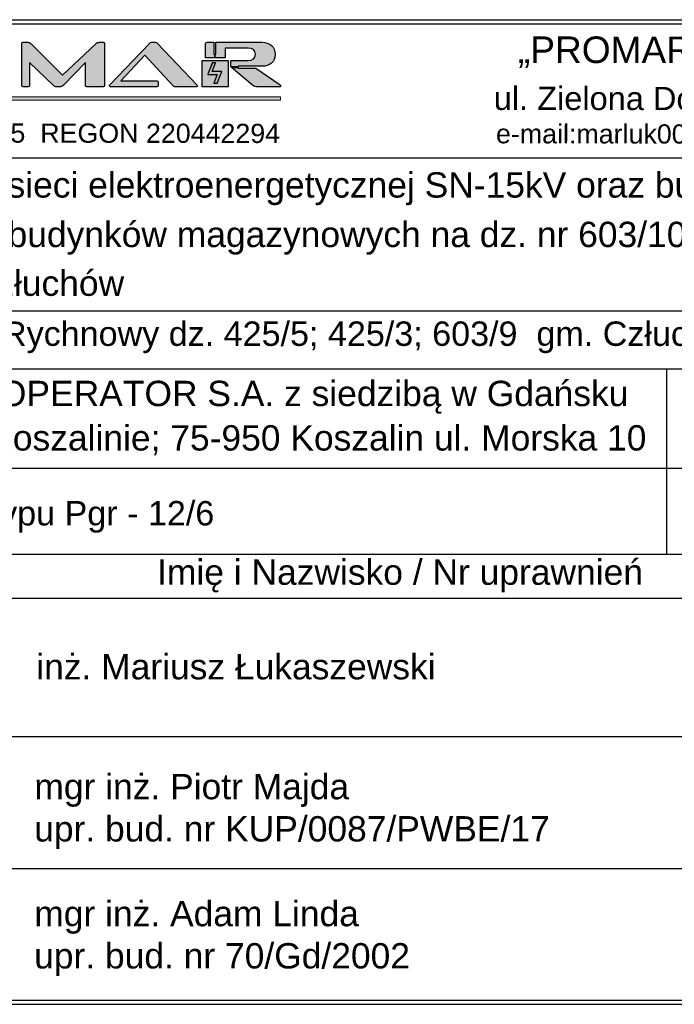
# Model space of a CAD drawing. Header units: millimetres. Extents: x -2674 to -2203, y -551 to -52.
# Tile 2 of 136: x -2327 to -2268, y -485 to -396. Entities that reach past the tile are written whole.
import ezdxf
from ezdxf.enums import TextEntityAlignment as Align

# ---------------------------------------------------------------- set-up
doc = ezdxf.new("R2010")
doc.units = ezdxf.units.MM
doc.layers.add('logo', color=7, linetype='Continuous', lineweight=0)
doc.styles.add('ARIAL', font='arial.ttf', dxfattribs={"height": 25})
doc.styles.get("Standard").update_dxf_attribs({"font": 'arial.ttf'})

# ---------------------------------------------------------------- blocks, each defined once
blk = doc.blocks.new('Block_2')
at = {"layer": 'logo', "true_color": 0xaed800, "transparency": 33554687}
h = blk.add_hatch(color=62, dxfattribs=at)
h.dxf.hatch_style = 2
edge = h.paths.add_edge_path()
edge.add_spline(control_points=[(-2069.6, -128.6), (-2069.7, -128.4), (-2069.9, -128.3), (-2070.1, -128.1), (-2069.9, -128), (-2069.8, -127.8), (-2069.7, -127.7), (-2065.6, -123.3), (-2061.3, -118.7), (-2056.5, -113.5), (-2055.7, -123.3), (-2054.4, -141), (-2054.2, -143.6), (-2054.2, -143.6), (-2054.5, -143.6), (-2054.5, -143.6), (-2056.3, -141.8), (-2065.1, -133.3), (-2069.6, -128.6)], knot_values=[0, 0, 0, 0, 1, 1, 1, 2, 2, 2, 3, 3, 3, 4, 4, 4, 5, 5, 5, 6, 6, 6, 6], degree=3, periodic=0)
edge = h.paths.add_edge_path()
edge.add_spline(control_points=[(-2094.2, -143.6), (-2094.2, -143.6), (-2091.9, -113.5), (-2091.9, -113.5), (-2091.9, -113.5), (-2082.6, -123.5), (-2078.4, -128.1), (-2082.6, -132.4), (-2092, -141.7), (-2093.8, -143.6), (-2093.8, -143.6), (-2094.2, -143.6), (-2094.2, -143.6)], knot_values=[0, 0, 0, 0, 1, 1, 1, 2, 2, 2, 3, 3, 3, 4, 4, 4, 4], degree=3, periodic=1)
edge = h.paths.add_edge_path()
edge.add_spline(control_points=[(-2088.2, -67.2), (-2084.3, -72.6), (-2080.8, -77.2), (-2077.4, -81.9), (-2077.2, -82.3), (-2077.2, -83.1), (-2077.5, -83.5), (-2081.7, -89.2), (-2090.8, -101.5), (-2090.8, -101.5), (-2090.8, -101.5), (-2089.1, -79), (-2088.2, -67.2)], knot_values=[0, 0, 0, 0, 1, 1, 1, 2, 2, 2, 3, 3, 3, 4, 4, 4, 4], degree=3, periodic=0)
edge = h.paths.add_edge_path()
edge.add_spline(control_points=[(-2084.6, -20.2), (-2084.6, -20.2), (-2083.7, -21.7), (-2082.6, -23.7), (-2080.8, -26.8), (-2078.5, -31), (-2077.4, -33), (-2077, -33.7), (-2077, -34.8), (-2077.3, -35.4), (-2078.1, -36.9), (-2079.3, -38.8), (-2080.4, -40.8), (-2083.5, -45.9), (-2087, -51.4), (-2087, -51.4), (-2087, -51.4), (-2084.6, -20.2), (-2084.6, -20.2)], knot_values=[0, 0, 0, 0, 1, 1, 1, 2, 2, 2, 3, 3, 3, 4, 4, 4, 5, 5, 5, 6, 6, 6, 6], degree=3, periodic=1)
edge = h.paths.add_edge_path()
edge.add_spline(control_points=[(-2067.4, -17.9), (-2067.4, -17.9), (-2071.8, -25.7), (-2074.2, -29.9), (-2076.5, -25.8), (-2080.9, -17.9), (-2080.9, -17.9), (-2080.9, -17.9), (-2067.4, -17.9), (-2067.4, -17.9)], knot_values=[0, 0, 0, 0, 1, 1, 1, 2, 2, 2, 3, 3, 3, 3], degree=3, periodic=1)
edge = h.paths.add_edge_path()
edge.add_spline(control_points=[(-2061.3, -51.4), (-2061.3, -51.4), (-2068.9, -39.5), (-2070.7, -36), (-2071.1, -35.2), (-2071.4, -34), (-2071.1, -33.4), (-2069, -29.3), (-2063.8, -20.1), (-2063.8, -20.1), (-2063.8, -20.1), (-2061.3, -51.4), (-2061.3, -51.4)], knot_values=[0, 0, 0, 0, 1, 1, 1, 2, 2, 2, 3, 3, 3, 4, 4, 4, 4], degree=3, periodic=1)
edge = h.paths.add_edge_path()
edge.add_spline(control_points=[(-2086.2, -60.2), (-2084, -56.1), (-2081.8, -52.2), (-2079.5, -48.2), (-2077.8, -45.1), (-2076, -41.9), (-2074.2, -38.7), (-2070, -46), (-2066.2, -52.9), (-2062.1, -60.2), (-2067.5, -60.2), (-2072.8, -60.2), (-2078, -60.2), (-2080.7, -60.2), (-2083.5, -60.2), (-2086.2, -60.2)], knot_values=[0, 0, 0, 0, 1, 1, 1, 2, 2, 2, 3, 3, 3, 4, 4, 4, 5, 5, 5, 5], degree=3, periodic=0)
edge = h.paths.add_edge_path()
edge.add_spline(control_points=[(-2077.5, -64.8), (-2072.9, -64.8), (-2068.4, -64.8), (-2063.7, -64.8), (-2067.2, -69.6), (-2070.5, -74.1), (-2074.2, -79), (-2074.8, -78.2), (-2075.4, -77.3), (-2076, -76.5), (-2078.9, -72.6), (-2081.7, -68.8), (-2084.7, -64.8), (-2082.2, -64.8), (-2079.9, -64.8), (-2077.5, -64.8)], knot_values=[0, 0, 0, 0, 1, 1, 1, 2, 2, 2, 3, 3, 3, 4, 4, 4, 5, 5, 5, 5], degree=3, periodic=0)
edge = h.paths.add_edge_path()
edge.add_spline(control_points=[(-2072.3, -106.6), (-2077.9, -106.6), (-2083.5, -106.6), (-2089.3, -106.6), (-2084.4, -100), (-2079.7, -93.6), (-2074.7, -87), (-2074.5, -86.7), (-2074.4, -86.5), (-2074.2, -86.2), (-2069, -93.1), (-2064.2, -99.7), (-2059.1, -106.6), (-2063.6, -106.6), (-2067.9, -106.6), (-2072.3, -106.6)], knot_values=[0, 0, 0, 0, 1, 1, 1, 2, 2, 2, 3, 3, 3, 4, 4, 4, 5, 5, 5, 5], degree=3, periodic=0)
edge = h.paths.add_edge_path()
edge.add_spline(control_points=[(-2074.2, -124.4), (-2078.4, -120), (-2082.7, -115.4), (-2086.7, -111), (-2081.9, -111), (-2076.8, -111), (-2071.8, -111), (-2068.3, -111), (-2064.8, -111), (-2061.4, -111), (-2064.3, -114.1), (-2067.4, -117.3), (-2070.6, -120.6), (-2071.8, -121.9), (-2073, -123.1), (-2074.2, -124.4)], knot_values=[0, 0, 0, 0, 1, 1, 1, 2, 2, 2, 3, 3, 3, 4, 4, 4, 5, 5, 5, 5], degree=3, periodic=0)
edge = h.paths.add_edge_path()
edge.add_spline(control_points=[(-2067.7, -143.6), (-2067.7, -143.6), (-2085.9, -143.6), (-2085.9, -143.6), (-2082.1, -139.5), (-2078.2, -135.3), (-2074.1, -130.9), (-2072.2, -132.9), (-2070.4, -134.9), (-2068.6, -136.9), (-2066.4, -139.1), (-2064.4, -141.4), (-2062.3, -143.6), (-2062.3, -143.6), (-2067.7, -143.6), (-2067.7, -143.6)], knot_values=[0, 0, 0, 0, 1, 1, 1, 2, 2, 2, 3, 3, 3, 4, 4, 4, 5, 5, 5, 5], degree=3, periodic=1)
edge = h.paths.add_edge_path()
edge.add_spline(control_points=[(-2060.1, -67.2), (-2060.1, -67.2), (-2057.4, -101.5), (-2057.4, -101.5), (-2057.4, -101.5), (-2065.1, -91.2), (-2068.6, -86.5), (-2071.5, -82.6), (-2071.5, -82.6), (-2068.5, -78.6), (-2065.9, -75.1), (-2060.1, -67.2), (-2060.1, -67.2)], knot_values=[0, 0, 0, 0, 1, 1, 1, 2, 2, 2, 3, 3, 3, 4, 4, 4, 4], degree=3, periodic=1)
edge = h.paths.add_edge_path()
edge.add_spline(control_points=[(-2041.9, -143.6), (-2041.9, -143.6), (-2050, -143.6), (-2050, -143.6), (-2051.3, -124.9), (-2052.8, -106.3), (-2054.3, -87.7), (-2056.1, -64), (-2060.3, -12), (-2060.3, -12), (-2060.3, -12), (-2084, -12), (-2084, -12), (-2084, -12), (-2087.6, -12), (-2087.6, -12), (-2087.6, -12), (-2093.3, -78.3), (-2095.6, -107.3), (-2096.5, -119.4), (-2097.5, -131.5), (-2098.4, -143.6), (-2098.4, -143.6), (-2107.8, -143.6), (-2107.8, -143.6), (-2107.8, -143.6), (-2107.8, -151.8), (-2107.8, -151.8), (-2107.8, -151.8), (-2107.5, -151.8), (-2107.5, -151.8), (-2107.5, -151.9), (-2107.5, -151.9), (-2107.5, -151.9), (-2085.2, -151.9), (-2063.1, -151.9), (-2040.8, -151.9), (-2040.8, -151.9), (-2040.8, -151.9), (-2040.8, -151.8), (-2040.8, -151.8), (-906, -151.8), (-906, -151.8), (-906, -151.8), (-906, -143.6), (-906, -143.6), (-906, -143.6), (-2041.9, -143.6), (-2041.9, -143.6)], knot_values=[0, 0, 0, 0, 1, 1, 1, 2, 2, 2, 3, 3, 3, 4, 4, 4, 5, 5, 5, 6, 6, 6, 7, 7, 7, 8, 8, 8, 9, 9, 9, 10, 10, 10, 11, 11, 11, 12, 12, 12, 13, 13, 13, 14, 14, 14, 15, 15, 15, 16, 16, 16, 16], degree=3, periodic=1)
h = blk.add_hatch(color=62, dxfattribs=at)
h.dxf.hatch_style = 2
edge = h.paths.add_edge_path()
edge.add_spline(control_points=[(-1650.1, -57.4), (-1645.4, -57.4), (-1641.6, -60.9), (-1641.6, -65.7), (-1641.6, -70.6), (-1645.4, -74.2), (-1650.1, -74.2), (-1654.8, -74.2), (-1658.5, -70.6), (-1658.5, -65.7), (-1658.5, -60.9), (-1654.8, -57.4), (-1650.1, -57.4)], knot_values=[0, 0, 0, 0, 1, 1, 1, 2, 2, 2, 3, 3, 3, 4, 4, 4, 4], degree=3, periodic=0)
edge = h.paths.add_edge_path()
edge.add_spline(control_points=[(-1600, -57.4), (-1595.3, -57.4), (-1591.5, -60.9), (-1591.5, -65.7), (-1591.5, -70.6), (-1595.3, -74.2), (-1600, -74.2), (-1604.7, -74.2), (-1608.4, -70.6), (-1608.4, -65.7), (-1608.4, -60.9), (-1604.7, -57.4), (-1600, -57.4)], knot_values=[0, 0, 0, 0, 1, 1, 1, 2, 2, 2, 3, 3, 3, 4, 4, 4, 4], degree=3, periodic=0)
edge = h.paths.add_edge_path()
edge.add_spline(control_points=[(-1644.5, -118.7), (-1641, -119.8), (-1637.2, -120.6), (-1633.3, -121.1), (-1633.3, -121.1), (-1633.3, -108.7), (-1633.3, -108.7), (-1633.3, -108.7), (-1616.3, -108.7), (-1616.3, -108.7), (-1616.3, -108.7), (-1616.3, -121.1), (-1616.3, -121.1), (-1612.4, -120.6), (-1608.7, -119.8), (-1605.1, -118.7), (-1581.8, -111.5), (-1566.1, -91.4), (-1566.1, -65.7), (-1566.1, -39.2), (-1583, -18.6), (-1607.8, -12.2), (-1610.5, -11.4), (-1613.4, -10.9), (-1616.3, -10.5), (-1616.3, -10.5), (-1616.3, -22.9), (-1616.3, -22.9), (-1616.3, -22.9), (-1633.3, -22.9), (-1633.3, -22.9), (-1633.3, -22.9), (-1633.3, -10.5), (-1633.3, -10.5), (-1636.3, -10.9), (-1639.1, -11.4), (-1641.9, -12.2), (-1666.7, -18.6), (-1683.6, -39.2), (-1683.6, -65.7), (-1683.6, -91.4), (-1667.9, -111.5), (-1644.5, -118.7)], knot_values=[0, 0, 0, 0, 1, 1, 1, 2, 2, 2, 3, 3, 3, 4, 4, 4, 5, 5, 5, 6, 6, 6, 7, 7, 7, 8, 8, 8, 9, 9, 9, 10, 10, 10, 11, 11, 11, 12, 12, 12, 13, 13, 13, 14, 14, 14, 14], degree=3, periodic=0)
h = blk.add_hatch(color=62, dxfattribs=at)
h.dxf.hatch_style = 2
h.paths.add_polyline_path([(-1066.7, -110.4), (-1058.7, -110.4), (-1047.6, -82.6), (-1070.3, -82.6), (-1062.1, -62), (-1070.1, -62), (-1078.2, -82.4), (-1078.3, -82.4), (-1081.2, -90), (-1058.5, -90)])
at = {"layer": 'logo'}
blk.add_lwpolyline([(-1066.7, -110.4), (-1058.7, -110.4), (-1047.6, -82.6), (-1070.3, -82.6), (-1062.1, -62), (-1070.1, -62), (-1078.2, -82.4), (-1078.3, -82.4), (-1081.2, -90), (-1058.5, -90)], close=True, dxfattribs=at)
for points, knots in [([(-2041.9, -143.6), (-2041.9, -143.6), (-2050, -143.6), (-2050, -143.6), (-2051.3, -124.9), (-2052.8, -106.3), (-2054.3, -87.7), (-2056.1, -64), (-2060.3, -12), (-2060.3, -12), (-2060.3, -12), (-2084, -12), (-2084, -12), (-2084, -12), (-2087.6, -12), (-2087.6, -12), (-2087.6, -12), (-2093.3, -78.3), (-2095.6, -107.3), (-2096.5, -119.4), (-2097.5, -131.5), (-2098.4, -143.6), (-2098.4, -143.6), (-2107.8, -143.6), (-2107.8, -143.6), (-2107.8, -143.6), (-2107.8, -151.8), (-2107.8, -151.8), (-2107.8, -151.8), (-2107.5, -151.8), (-2107.5, -151.8), (-2107.5, -151.9), (-2107.5, -151.9), (-2107.5, -151.9), (-2085.2, -151.9), (-2063.1, -151.9), (-2040.8, -151.9), (-2040.8, -151.9), (-2040.8, -151.9), (-2040.8, -151.8), (-2040.8, -151.8), (-906, -151.8), (-906, -151.8), (-906, -151.8), (-906, -143.6), (-906, -143.6), (-906, -143.6), (-2041.9, -143.6), (-2041.9, -143.6)], [0, 0, 0, 0, 1, 1, 1, 2, 2, 2, 3, 3, 3, 4, 4, 4, 5, 5, 5, 6, 6, 6, 7, 7, 7, 8, 8, 8, 9, 9, 9, 10, 10, 10, 11, 11, 11, 12, 12, 12, 13, 13, 13, 14, 14, 14, 15, 15, 15, 16, 16, 16, 16]), ([(-2084.6, -20.2), (-2084.6, -20.2), (-2083.7, -21.7), (-2082.6, -23.7), (-2080.8, -26.8), (-2078.5, -31), (-2077.4, -33), (-2077, -33.7), (-2077, -34.8), (-2077.3, -35.4), (-2078.1, -36.9), (-2079.3, -38.8), (-2080.4, -40.8), (-2083.5, -45.9), (-2087, -51.4), (-2087, -51.4), (-2087, -51.4), (-2084.6, -20.2), (-2084.6, -20.2)], [0, 0, 0, 0, 1, 1, 1, 2, 2, 2, 3, 3, 3, 4, 4, 4, 5, 5, 5, 6, 6, 6, 6]), ([(-2067.4, -17.9), (-2067.4, -17.9), (-2071.8, -25.7), (-2074.2, -29.9), (-2076.5, -25.8), (-2080.9, -17.9), (-2080.9, -17.9), (-2080.9, -17.9), (-2067.4, -17.9), (-2067.4, -17.9)], [0, 0, 0, 0, 1, 1, 1, 2, 2, 2, 3, 3, 3, 3]), ([(-2061.3, -51.4), (-2061.3, -51.4), (-2068.9, -39.5), (-2070.7, -36), (-2071.1, -35.2), (-2071.4, -34), (-2071.1, -33.4), (-2069, -29.3), (-2063.8, -20.1), (-2063.8, -20.1), (-2063.8, -20.1), (-2061.3, -51.4), (-2061.3, -51.4)], [0, 0, 0, 0, 1, 1, 1, 2, 2, 2, 3, 3, 3, 4, 4, 4, 4]), ([(-1644.5, -118.7), (-1641, -119.8), (-1637.2, -120.6), (-1633.3, -121.1), (-1633.3, -121.1), (-1633.3, -108.7), (-1633.3, -108.7), (-1633.3, -108.7), (-1616.3, -108.7), (-1616.3, -108.7), (-1616.3, -108.7), (-1616.3, -121.1), (-1616.3, -121.1), (-1612.4, -120.6), (-1608.7, -119.8), (-1605.1, -118.7), (-1581.8, -111.5), (-1566.1, -91.4), (-1566.1, -65.7), (-1566.1, -39.2), (-1583, -18.6), (-1607.8, -12.2), (-1610.5, -11.4), (-1613.4, -10.9), (-1616.3, -10.5), (-1616.3, -10.5), (-1616.3, -22.9), (-1616.3, -22.9), (-1616.3, -22.9), (-1633.3, -22.9), (-1633.3, -22.9), (-1633.3, -22.9), (-1633.3, -10.5), (-1633.3, -10.5), (-1636.3, -10.9), (-1639.1, -11.4), (-1641.9, -12.2), (-1666.7, -18.6), (-1683.6, -39.2), (-1683.6, -65.7), (-1683.6, -91.4), (-1667.9, -111.5), (-1644.5, -118.7)], [0, 0, 0, 0, 1, 1, 1, 2, 2, 2, 3, 3, 3, 4, 4, 4, 5, 5, 5, 6, 6, 6, 7, 7, 7, 8, 8, 8, 9, 9, 9, 10, 10, 10, 11, 11, 11, 12, 12, 12, 13, 13, 13, 14, 14, 14, 14]), ([(-2086.2, -60.2), (-2084, -56.1), (-2081.8, -52.2), (-2079.5, -48.2), (-2077.8, -45.1), (-2076, -41.9), (-2074.2, -38.7), (-2070, -46), (-2066.2, -52.9), (-2062.1, -60.2), (-2067.5, -60.2), (-2072.8, -60.2), (-2078, -60.2), (-2080.7, -60.2), (-2083.5, -60.2), (-2086.2, -60.2)], [0, 0, 0, 0, 1, 1, 1, 2, 2, 2, 3, 3, 3, 4, 4, 4, 5, 5, 5, 5]), ([(-2088.2, -67.2), (-2084.3, -72.6), (-2080.8, -77.2), (-2077.4, -81.9), (-2077.2, -82.3), (-2077.2, -83.1), (-2077.5, -83.5), (-2081.7, -89.2), (-2090.8, -101.5), (-2090.8, -101.5), (-2090.8, -101.5), (-2089.1, -79), (-2088.2, -67.2)], [0, 0, 0, 0, 1, 1, 1, 2, 2, 2, 3, 3, 3, 4, 4, 4, 4]), ([(-2077.5, -64.8), (-2072.9, -64.8), (-2068.4, -64.8), (-2063.7, -64.8), (-2067.2, -69.6), (-2070.5, -74.1), (-2074.2, -79), (-2074.8, -78.2), (-2075.4, -77.3), (-2076, -76.5), (-2078.9, -72.6), (-2081.7, -68.8), (-2084.7, -64.8), (-2082.2, -64.8), (-2079.9, -64.8), (-2077.5, -64.8)], [0, 0, 0, 0, 1, 1, 1, 2, 2, 2, 3, 3, 3, 4, 4, 4, 5, 5, 5, 5]), ([(-2060.1, -67.2), (-2060.1, -67.2), (-2057.4, -101.5), (-2057.4, -101.5), (-2057.4, -101.5), (-2065.1, -91.2), (-2068.6, -86.5), (-2071.5, -82.6), (-2071.5, -82.6), (-2068.5, -78.6), (-2065.9, -75.1), (-2060.1, -67.2), (-2060.1, -67.2)], [0, 0, 0, 0, 1, 1, 1, 2, 2, 2, 3, 3, 3, 4, 4, 4, 4]), ([(-1650.1, -57.4), (-1645.4, -57.4), (-1641.6, -60.9), (-1641.6, -65.7), (-1641.6, -70.6), (-1645.4, -74.2), (-1650.1, -74.2), (-1654.8, -74.2), (-1658.5, -70.6), (-1658.5, -65.7), (-1658.5, -60.9), (-1654.8, -57.4), (-1650.1, -57.4)], [0, 0, 0, 0, 1, 1, 1, 2, 2, 2, 3, 3, 3, 4, 4, 4, 4]), ([(-1600, -57.4), (-1595.3, -57.4), (-1591.5, -60.9), (-1591.5, -65.7), (-1591.5, -70.6), (-1595.3, -74.2), (-1600, -74.2), (-1604.7, -74.2), (-1608.4, -70.6), (-1608.4, -65.7), (-1608.4, -60.9), (-1604.7, -57.4), (-1600, -57.4)], [0, 0, 0, 0, 1, 1, 1, 2, 2, 2, 3, 3, 3, 4, 4, 4, 4]), ([(-2072.3, -106.6), (-2077.9, -106.6), (-2083.5, -106.6), (-2089.3, -106.6), (-2084.4, -100), (-2079.7, -93.6), (-2074.7, -87), (-2074.5, -86.7), (-2074.4, -86.5), (-2074.2, -86.2), (-2069, -93.1), (-2064.2, -99.7), (-2059.1, -106.6), (-2063.6, -106.6), (-2067.9, -106.6), (-2072.3, -106.6)], [0, 0, 0, 0, 1, 1, 1, 2, 2, 2, 3, 3, 3, 4, 4, 4, 5, 5, 5, 5]), ([(-2094.2, -143.6), (-2094.2, -143.6), (-2091.9, -113.5), (-2091.9, -113.5), (-2091.9, -113.5), (-2082.6, -123.5), (-2078.4, -128.1), (-2082.6, -132.4), (-2092, -141.7), (-2093.8, -143.6), (-2093.8, -143.6), (-2094.2, -143.6), (-2094.2, -143.6)], [0, 0, 0, 0, 1, 1, 1, 2, 2, 2, 3, 3, 3, 4, 4, 4, 4]), ([(-2074.2, -124.4), (-2078.4, -120), (-2082.7, -115.4), (-2086.7, -111), (-2081.9, -111), (-2076.8, -111), (-2071.8, -111), (-2068.3, -111), (-2064.8, -111), (-2061.4, -111), (-2064.3, -114.1), (-2067.4, -117.3), (-2070.6, -120.6), (-2071.8, -121.9), (-2073, -123.1), (-2074.2, -124.4)], [0, 0, 0, 0, 1, 1, 1, 2, 2, 2, 3, 3, 3, 4, 4, 4, 5, 5, 5, 5]), ([(-2069.6, -128.6), (-2069.7, -128.4), (-2069.9, -128.3), (-2070.1, -128.1), (-2069.9, -128), (-2069.8, -127.8), (-2069.7, -127.7), (-2065.6, -123.3), (-2061.3, -118.7), (-2056.5, -113.5), (-2055.7, -123.3), (-2054.4, -141), (-2054.2, -143.6), (-2054.2, -143.6), (-2054.5, -143.6), (-2054.5, -143.6), (-2056.3, -141.8), (-2065.1, -133.3), (-2069.6, -128.6)], [0, 0, 0, 0, 1, 1, 1, 2, 2, 2, 3, 3, 3, 4, 4, 4, 5, 5, 5, 6, 6, 6, 6]), ([(-2067.7, -143.6), (-2067.7, -143.6), (-2085.9, -143.6), (-2085.9, -143.6), (-2082.1, -139.5), (-2078.2, -135.3), (-2074.1, -130.9), (-2072.2, -132.9), (-2070.4, -134.9), (-2068.6, -136.9), (-2066.4, -139.1), (-2064.4, -141.4), (-2062.3, -143.6), (-2062.3, -143.6), (-2067.7, -143.6), (-2067.7, -143.6)], [0, 0, 0, 0, 1, 1, 1, 2, 2, 2, 3, 3, 3, 4, 4, 4, 5, 5, 5, 5])]:
    blk.add_open_spline(points, degree=3, knots=knots, dxfattribs=at)

msp = doc.modelspace()

# ---------------------------------------------------------------- hatches: boundary and pattern name
at = {"true_color": 0x151616, "transparency": 33554687}
h = msp.add_hatch(color=250, dxfattribs=at)
h.dxf.hatch_style = 2
edge = h.paths.add_edge_path()
edge.add_spline(control_points=[(-2319.597, -398.323), (-2319.597, -398.323), (-2319.926, -398.323), (-2319.926, -398.323), (-2320.043, -398.323), (-2320.161, -398.358), (-2320.261, -398.452), (-2320.261, -398.452), (-2323.246, -401.29), (-2323.246, -401.29), (-2323.246, -401.29), (-2326.09, -398.452), (-2326.09, -398.452), (-2326.184, -398.364), (-2326.29, -398.323), (-2326.395, -398.323), (-2326.395, -398.323), (-2326.795, -398.323), (-2326.795, -398.323), (-2326.871, -398.323), (-2326.912, -398.364), (-2326.912, -398.446), (-2326.912, -398.446), (-2326.912, -402.213), (-2326.912, -402.213), (-2326.912, -402.289), (-2326.877, -402.33), (-2326.795, -402.33), (-2326.795, -402.33), (-2326.36, -402.33), (-2326.36, -402.33), (-2326.284, -402.33), (-2326.243, -402.289), (-2326.243, -402.213), (-2326.243, -402.213), (-2326.243, -400.133), (-2326.243, -400.133), (-2326.243, -400.133), (-2324.068, -402.213), (-2324.068, -402.213), (-2323.969, -402.307), (-2323.863, -402.33), (-2323.769, -402.33), (-2323.769, -402.33), (-2323.493, -402.33), (-2323.493, -402.33), (-2323.399, -402.33), (-2323.293, -402.307), (-2323.205, -402.213), (-2323.205, -402.213), (-2321.189, -400.133), (-2321.189, -400.133), (-2321.189, -400.133), (-2321.189, -402.213), (-2321.189, -402.213), (-2321.189, -402.289), (-2321.148, -402.33), (-2321.066, -402.33), (-2321.066, -402.33), (-2319.597, -402.33), (-2319.597, -402.33), (-2319.509, -402.33), (-2319.468, -402.289), (-2319.468, -402.213), (-2319.468, -402.213), (-2319.468, -398.446), (-2319.468, -398.446), (-2319.468, -398.364), (-2319.509, -398.323), (-2319.597, -398.323)], knot_values=[0, 0, 0, 0, 1, 1, 1, 2, 2, 2, 3, 3, 3, 4, 4, 4, 5, 5, 5, 6, 6, 6, 7, 7, 7, 8, 8, 8, 9, 9, 9, 10, 10, 10, 11, 11, 11, 12, 12, 12, 13, 13, 13, 14, 14, 14, 15, 15, 15, 16, 16, 16, 17, 17, 17, 18, 18, 18, 19, 19, 19, 20, 20, 20, 21, 21, 21, 22, 22, 22, 23, 23, 23, 23], degree=3, periodic=0)
h = msp.add_hatch(color=250, dxfattribs=at)
h.dxf.hatch_style = 2
edge = h.paths.add_edge_path()
edge.add_spline(control_points=[(-2314.681, -398.423), (-2314.745, -398.358), (-2314.81, -398.323), (-2314.904, -398.323), (-2314.904, -398.323), (-2315.192, -398.323), (-2315.192, -398.323), (-2315.274, -398.323), (-2315.345, -398.358), (-2315.409, -398.423), (-2315.409, -398.423), (-2318.982, -402.154), (-2318.982, -402.154), (-2319.017, -402.183), (-2319.023, -402.219), (-2319.023, -402.242), (-2319.023, -402.295), (-2318.982, -402.33), (-2318.923, -402.33), (-2318.923, -402.33), (-2314.751, -402.33), (-2314.751, -402.33), (-2314.669, -402.33), (-2314.628, -402.289), (-2314.628, -402.213), (-2314.628, -402.213), (-2314.628, -401.913), (-2314.628, -401.913), (-2314.628, -401.825), (-2314.669, -401.784), (-2314.751, -401.784), (-2314.751, -401.784), (-2317.995, -401.784), (-2317.995, -401.784), (-2317.995, -401.784), (-2315.838, -399.498), (-2315.838, -399.498), (-2315.838, -399.498), (-2313.3, -402.23), (-2313.3, -402.23), (-2313.235, -402.301), (-2313.165, -402.33), (-2313.059, -402.33), (-2313.059, -402.33), (-2311.202, -402.33), (-2311.202, -402.33), (-2311.132, -402.33), (-2311.096, -402.301), (-2311.096, -402.26), (-2311.096, -402.23), (-2311.108, -402.201), (-2311.137, -402.166), (-2311.137, -402.166), (-2314.681, -398.423), (-2314.681, -398.423)], knot_values=[0, 0, 0, 0, 1, 1, 1, 2, 2, 2, 3, 3, 3, 4, 4, 4, 5, 5, 5, 6, 6, 6, 7, 7, 7, 8, 8, 8, 9, 9, 9, 10, 10, 10, 11, 11, 11, 12, 12, 12, 13, 13, 13, 14, 14, 14, 15, 15, 15, 16, 16, 16, 17, 17, 17, 18, 18, 18, 18], degree=3, periodic=0)
h = msp.add_hatch(color=250, dxfattribs=at)
h.dxf.hatch_style = 2
edge = h.paths.add_edge_path()
edge.add_spline(control_points=[(-2309.555, -399.671), (-2309.555, -399.671), (-2309.555, -399.381), (-2309.555, -399.381), (-2309.555, -399.381), (-2309.614, -399.381), (-2309.614, -399.381), (-2309.614, -399.381), (-2309.614, -399.169), (-2309.614, -399.169), (-2309.614, -399.169), (-2309.614, -398.323), (-2309.614, -398.323), (-2309.614, -398.323), (-2310.219, -398.323), (-2310.219, -398.323), (-2310.324, -398.323), (-2310.371, -398.376), (-2310.371, -398.476), (-2310.371, -398.476), (-2310.371, -399.732), (-2310.371, -399.732), (-2310.371, -399.732), (-2309.555, -399.732), (-2309.555, -399.732), (-2309.555, -399.732), (-2309.555, -399.671), (-2309.555, -399.671)], knot_values=[0, 0, 0, 0, 1, 1, 1, 2, 2, 2, 3, 3, 3, 4, 4, 4, 5, 5, 5, 6, 6, 6, 7, 7, 7, 8, 8, 8, 9, 9, 9, 9], degree=3, periodic=1)
h = msp.add_hatch(color=250, dxfattribs=at)
h.dxf.hatch_style = 2
edge = h.paths.add_edge_path()
edge.add_spline(control_points=[(-2307.427, -400.48), (-2307.427, -400.48), (-2306.093, -400.48), (-2306.093, -400.48), (-2306.093, -400.48), (-2306.094, -400.479), (-2306.094, -400.479), (-2306.094, -400.479), (-2305.277, -400.479), (-2305.277, -400.479), (-2304.589, -400.479), (-2304.078, -400.109), (-2304.078, -399.422), (-2304.078, -398.728), (-2304.589, -398.323), (-2305.277, -398.323), (-2305.277, -398.323), (-2309.439, -398.323), (-2309.439, -398.323), (-2309.439, -398.323), (-2309.439, -399.169), (-2309.439, -399.169), (-2309.439, -399.169), (-2309.439, -399.381), (-2309.439, -399.381), (-2309.439, -399.381), (-2309.498, -399.381), (-2309.498, -399.381), (-2309.498, -399.381), (-2309.498, -399.671), (-2309.498, -399.671), (-2309.498, -399.671), (-2309.498, -399.732), (-2309.498, -399.732), (-2309.498, -399.732), (-2308.597, -399.732), (-2308.597, -399.732), (-2308.597, -399.732), (-2308.597, -398.864), (-2308.597, -398.864), (-2308.597, -398.864), (-2306.517, -398.864), (-2306.517, -398.864), (-2306.1, -398.864), (-2305.859, -398.999), (-2305.859, -399.398), (-2305.859, -399.804), (-2306.1, -399.951), (-2306.511, -399.951), (-2306.511, -399.951), (-2308.08, -399.951), (-2308.08, -399.951), (-2308.081, -399.951), (-2308.083, -399.951), (-2308.084, -399.951), (-2308.084, -399.951), (-2308.084, -399.954), (-2308.084, -399.954), (-2308.084, -399.954), (-2308.084, -400.535), (-2308.084, -400.535), (-2308.083, -400.536), (-2308.082, -400.538), (-2308.08, -400.539), (-2308.08, -400.539), (-2307.427, -400.539), (-2307.427, -400.539), (-2307.427, -400.539), (-2307.427, -400.48), (-2307.427, -400.48)], knot_values=[0, 0, 0, 0, 1, 1, 1, 2, 2, 2, 3, 3, 3, 4, 4, 4, 5, 5, 5, 6, 6, 6, 7, 7, 7, 8, 8, 8, 9, 9, 9, 10, 10, 10, 11, 11, 11, 12, 12, 12, 13, 13, 13, 14, 14, 14, 15, 15, 15, 16, 16, 16, 17, 17, 17, 18, 18, 18, 19, 19, 19, 20, 20, 20, 21, 21, 21, 22, 22, 22, 23, 23, 23, 23], degree=3, periodic=1)
h = msp.add_hatch(color=250, dxfattribs=at)
h.dxf.hatch_style = 2
edge = h.paths.add_edge_path()
edge.add_spline(control_points=[(-2310.055, -400.946), (-2310.055, -400.946), (-2310.054, -400.947), (-2310.054, -400.947), (-2310.054, -400.947), (-2309.748, -400.182), (-2309.748, -400.182), (-2309.748, -400.182), (-2309.448, -400.182), (-2309.448, -400.182), (-2309.448, -400.182), (-2309.757, -400.954), (-2309.757, -400.954), (-2309.757, -400.954), (-2308.903, -400.954), (-2308.903, -400.954), (-2308.903, -400.954), (-2309.322, -401.997), (-2309.322, -401.997), (-2309.322, -401.997), (-2309.621, -401.997), (-2309.621, -401.997), (-2309.621, -401.997), (-2309.315, -401.232), (-2309.315, -401.232), (-2309.315, -401.232), (-2310.165, -401.232), (-2310.165, -401.232), (-2310.165, -401.232), (-2310.055, -400.946), (-2310.055, -400.946)], knot_values=[0, 0, 0, 0, 1, 1, 1, 2, 2, 2, 3, 3, 3, 4, 4, 4, 5, 5, 5, 6, 6, 6, 7, 7, 7, 8, 8, 8, 9, 9, 9, 10, 10, 10, 10], degree=3, periodic=1)
edge = h.paths.add_edge_path()
edge.add_spline(control_points=[(-2310.679, -402.326), (-2310.679, -402.326), (-2308.306, -402.326), (-2308.306, -402.326), (-2308.306, -402.326), (-2308.306, -399.954), (-2308.306, -399.954), (-2308.306, -399.954), (-2310.679, -399.954), (-2310.679, -399.954), (-2310.679, -399.954), (-2310.679, -402.326), (-2310.679, -402.326)], knot_values=[0, 0, 0, 0, 1, 1, 1, 2, 2, 2, 3, 3, 3, 4, 4, 4, 4], degree=3, periodic=1)
h = msp.add_hatch(color=250, dxfattribs=at)
h.dxf.hatch_style = 2
edge = h.paths.add_edge_path()
edge.add_spline(control_points=[(-2303.626, -402.172), (-2303.626, -402.172), (-2305.838, -400.655), (-2305.838, -400.655), (-2305.838, -400.655), (-2307.427, -400.655), (-2307.427, -400.655), (-2307.427, -400.655), (-2307.427, -400.596), (-2307.427, -400.596), (-2307.427, -400.596), (-2308.014, -400.596), (-2308.014, -400.596), (-2308.014, -400.596), (-2306.13, -402.201), (-2306.13, -402.201), (-2305.978, -402.313), (-2305.848, -402.33), (-2305.631, -402.33), (-2305.631, -402.33), (-2303.673, -402.33), (-2303.673, -402.33), (-2303.608, -402.33), (-2303.585, -402.289), (-2303.585, -402.254), (-2303.585, -402.23), (-2303.602, -402.195), (-2303.626, -402.172)], knot_values=[0, 0, 0, 0, 1, 1, 1, 2, 2, 2, 3, 3, 3, 4, 4, 4, 5, 5, 5, 6, 6, 6, 7, 7, 7, 8, 8, 8, 9, 9, 9, 9], degree=3, periodic=0)

# ---------------------------------------------------------------- linework, layer by layer
at = {"color": 7}
for p, q in [((-2357.669, -396.287), (-2202.754, -396.287)), ((-2357.669, -396.287), (-2202.754, -396.287)), ((-2357.294, -396.667), (-2203.133, -396.667)), ((-2357.294, -408.732), (-2203.135, -408.732)), ((-2357.294, -422.541), (-2203.136, -422.541)), ((-2357.294, -427.772), (-2203.137, -427.772)), ((-2268.795, -427.772), (-2268.795, -444.456)), ((-2357.294, -436.719), (-2203.14, -436.719)), ((-2357.385, -444.456), (-2203.139, -444.456)), ((-2357.294, -444.456), (-2203.138, -444.456)), ((-2357.385, -448.422), (-2203.139, -448.422)), ((-2357.385, -460.913), (-2203.14, -460.913)), ((-2357.293, -472.788), (-2203.142, -472.788)), ((-2357.675, -485.034), (-2202.764, -485.043)), ((-2357.675, -485.034), (-2202.764, -485.043)), ((-2357.293, -484.663), (-2203.143, -484.663))]:
    msp.add_line(p, q, dxfattribs=at)
for points, knots in [([(-2319.597, -398.323), (-2319.597, -398.323), (-2319.926, -398.323), (-2319.926, -398.323), (-2320.043, -398.323), (-2320.161, -398.358), (-2320.261, -398.452), (-2320.261, -398.452), (-2323.246, -401.29), (-2323.246, -401.29), (-2323.246, -401.29), (-2326.09, -398.452), (-2326.09, -398.452), (-2326.184, -398.364), (-2326.29, -398.323), (-2326.395, -398.323), (-2326.395, -398.323), (-2326.795, -398.323), (-2326.795, -398.323), (-2326.871, -398.323), (-2326.912, -398.364), (-2326.912, -398.446), (-2326.912, -398.446), (-2326.912, -402.213), (-2326.912, -402.213), (-2326.912, -402.289), (-2326.877, -402.33), (-2326.795, -402.33), (-2326.795, -402.33), (-2326.36, -402.33), (-2326.36, -402.33), (-2326.284, -402.33), (-2326.243, -402.289), (-2326.243, -402.213), (-2326.243, -402.213), (-2326.243, -400.133), (-2326.243, -400.133), (-2326.243, -400.133), (-2324.068, -402.213), (-2324.068, -402.213), (-2323.969, -402.307), (-2323.863, -402.33), (-2323.769, -402.33), (-2323.769, -402.33), (-2323.493, -402.33), (-2323.493, -402.33), (-2323.399, -402.33), (-2323.293, -402.307), (-2323.205, -402.213), (-2323.205, -402.213), (-2321.189, -400.133), (-2321.189, -400.133), (-2321.189, -400.133), (-2321.189, -402.213), (-2321.189, -402.213), (-2321.189, -402.289), (-2321.148, -402.33), (-2321.066, -402.33), (-2321.066, -402.33), (-2319.597, -402.33), (-2319.597, -402.33), (-2319.509, -402.33), (-2319.468, -402.289), (-2319.468, -402.213), (-2319.468, -402.213), (-2319.468, -398.446), (-2319.468, -398.446), (-2319.468, -398.364), (-2319.509, -398.323), (-2319.597, -398.323)], [0, 0, 0, 0, 1, 1, 1, 2, 2, 2, 3, 3, 3, 4, 4, 4, 5, 5, 5, 6, 6, 6, 7, 7, 7, 8, 8, 8, 9, 9, 9, 10, 10, 10, 11, 11, 11, 12, 12, 12, 13, 13, 13, 14, 14, 14, 15, 15, 15, 16, 16, 16, 17, 17, 17, 18, 18, 18, 19, 19, 19, 20, 20, 20, 21, 21, 21, 22, 22, 22, 23, 23, 23, 23]), ([(-2314.681, -398.423), (-2314.745, -398.358), (-2314.81, -398.323), (-2314.904, -398.323), (-2314.904, -398.323), (-2315.192, -398.323), (-2315.192, -398.323), (-2315.274, -398.323), (-2315.345, -398.358), (-2315.409, -398.423), (-2315.409, -398.423), (-2318.982, -402.154), (-2318.982, -402.154), (-2319.017, -402.183), (-2319.023, -402.219), (-2319.023, -402.242), (-2319.023, -402.295), (-2318.982, -402.33), (-2318.923, -402.33), (-2318.923, -402.33), (-2314.751, -402.33), (-2314.751, -402.33), (-2314.669, -402.33), (-2314.628, -402.289), (-2314.628, -402.213), (-2314.628, -402.213), (-2314.628, -401.913), (-2314.628, -401.913), (-2314.628, -401.825), (-2314.669, -401.784), (-2314.751, -401.784), (-2314.751, -401.784), (-2317.995, -401.784), (-2317.995, -401.784), (-2317.995, -401.784), (-2315.838, -399.498), (-2315.838, -399.498), (-2315.838, -399.498), (-2313.3, -402.23), (-2313.3, -402.23), (-2313.235, -402.301), (-2313.165, -402.33), (-2313.059, -402.33), (-2313.059, -402.33), (-2311.202, -402.33), (-2311.202, -402.33), (-2311.132, -402.33), (-2311.096, -402.301), (-2311.096, -402.26), (-2311.096, -402.23), (-2311.108, -402.201), (-2311.137, -402.166), (-2311.137, -402.166), (-2314.681, -398.423), (-2314.681, -398.423)], [0, 0, 0, 0, 1, 1, 1, 2, 2, 2, 3, 3, 3, 4, 4, 4, 5, 5, 5, 6, 6, 6, 7, 7, 7, 8, 8, 8, 9, 9, 9, 10, 10, 10, 11, 11, 11, 12, 12, 12, 13, 13, 13, 14, 14, 14, 15, 15, 15, 16, 16, 16, 17, 17, 17, 18, 18, 18, 18]), ([(-2309.555, -399.671), (-2309.555, -399.671), (-2309.555, -399.381), (-2309.555, -399.381), (-2309.555, -399.381), (-2309.614, -399.381), (-2309.614, -399.381), (-2309.614, -399.381), (-2309.614, -399.169), (-2309.614, -399.169), (-2309.614, -399.169), (-2309.614, -398.323), (-2309.614, -398.323), (-2309.614, -398.323), (-2310.219, -398.323), (-2310.219, -398.323), (-2310.324, -398.323), (-2310.371, -398.376), (-2310.371, -398.476), (-2310.371, -398.476), (-2310.371, -399.732), (-2310.371, -399.732), (-2310.371, -399.732), (-2309.555, -399.732), (-2309.555, -399.732), (-2309.555, -399.732), (-2309.555, -399.671), (-2309.555, -399.671)], [0, 0, 0, 0, 1, 1, 1, 2, 2, 2, 3, 3, 3, 4, 4, 4, 5, 5, 5, 6, 6, 6, 7, 7, 7, 8, 8, 8, 9, 9, 9, 9]), ([(-2307.427, -400.48), (-2307.427, -400.48), (-2306.093, -400.48), (-2306.093, -400.48), (-2306.093, -400.48), (-2306.094, -400.479), (-2306.094, -400.479), (-2306.094, -400.479), (-2305.277, -400.479), (-2305.277, -400.479), (-2304.589, -400.479), (-2304.078, -400.109), (-2304.078, -399.422), (-2304.078, -398.728), (-2304.589, -398.323), (-2305.277, -398.323), (-2305.277, -398.323), (-2309.439, -398.323), (-2309.439, -398.323), (-2309.439, -398.323), (-2309.439, -399.169), (-2309.439, -399.169), (-2309.439, -399.169), (-2309.439, -399.381), (-2309.439, -399.381), (-2309.439, -399.381), (-2309.498, -399.381), (-2309.498, -399.381), (-2309.498, -399.381), (-2309.498, -399.671), (-2309.498, -399.671), (-2309.498, -399.671), (-2309.498, -399.732), (-2309.498, -399.732), (-2309.498, -399.732), (-2308.597, -399.732), (-2308.597, -399.732), (-2308.597, -399.732), (-2308.597, -398.864), (-2308.597, -398.864), (-2308.597, -398.864), (-2306.517, -398.864), (-2306.517, -398.864), (-2306.1, -398.864), (-2305.859, -398.999), (-2305.859, -399.398), (-2305.859, -399.804), (-2306.1, -399.951), (-2306.511, -399.951), (-2306.511, -399.951), (-2308.08, -399.951), (-2308.08, -399.951), (-2308.081, -399.951), (-2308.083, -399.951), (-2308.084, -399.951), (-2308.084, -399.951), (-2308.084, -399.954), (-2308.084, -399.954), (-2308.084, -399.954), (-2308.084, -400.535), (-2308.084, -400.535), (-2308.083, -400.536), (-2308.082, -400.538), (-2308.08, -400.539), (-2308.08, -400.539), (-2307.427, -400.539), (-2307.427, -400.539), (-2307.427, -400.539), (-2307.427, -400.48), (-2307.427, -400.48)], [0, 0, 0, 0, 1, 1, 1, 2, 2, 2, 3, 3, 3, 4, 4, 4, 5, 5, 5, 6, 6, 6, 7, 7, 7, 8, 8, 8, 9, 9, 9, 10, 10, 10, 11, 11, 11, 12, 12, 12, 13, 13, 13, 14, 14, 14, 15, 15, 15, 16, 16, 16, 17, 17, 17, 18, 18, 18, 19, 19, 19, 20, 20, 20, 21, 21, 21, 22, 22, 22, 23, 23, 23, 23]), ([(-2310.679, -402.326), (-2310.679, -402.326), (-2308.306, -402.326), (-2308.306, -402.326), (-2308.306, -402.326), (-2308.306, -399.954), (-2308.306, -399.954), (-2308.306, -399.954), (-2310.679, -399.954), (-2310.679, -399.954), (-2310.679, -399.954), (-2310.679, -402.326), (-2310.679, -402.326)], [0, 0, 0, 0, 1, 1, 1, 2, 2, 2, 3, 3, 3, 4, 4, 4, 4]), ([(-2310.055, -400.946), (-2310.055, -400.946), (-2310.054, -400.947), (-2310.054, -400.947), (-2310.054, -400.947), (-2309.748, -400.182), (-2309.748, -400.182), (-2309.748, -400.182), (-2309.448, -400.182), (-2309.448, -400.182), (-2309.448, -400.182), (-2309.757, -400.954), (-2309.757, -400.954), (-2309.757, -400.954), (-2308.903, -400.954), (-2308.903, -400.954), (-2308.903, -400.954), (-2309.322, -401.997), (-2309.322, -401.997), (-2309.322, -401.997), (-2309.621, -401.997), (-2309.621, -401.997), (-2309.621, -401.997), (-2309.315, -401.232), (-2309.315, -401.232), (-2309.315, -401.232), (-2310.165, -401.232), (-2310.165, -401.232), (-2310.165, -401.232), (-2310.055, -400.946), (-2310.055, -400.946)], [0, 0, 0, 0, 1, 1, 1, 2, 2, 2, 3, 3, 3, 4, 4, 4, 5, 5, 5, 6, 6, 6, 7, 7, 7, 8, 8, 8, 9, 9, 9, 10, 10, 10, 10]), ([(-2303.626, -402.172), (-2303.626, -402.172), (-2305.838, -400.655), (-2305.838, -400.655), (-2305.838, -400.655), (-2307.427, -400.655), (-2307.427, -400.655), (-2307.427, -400.655), (-2307.427, -400.596), (-2307.427, -400.596), (-2307.427, -400.596), (-2308.014, -400.596), (-2308.014, -400.596), (-2308.014, -400.596), (-2306.13, -402.201), (-2306.13, -402.201), (-2305.978, -402.313), (-2305.848, -402.33), (-2305.631, -402.33), (-2305.631, -402.33), (-2303.673, -402.33), (-2303.673, -402.33), (-2303.608, -402.33), (-2303.585, -402.289), (-2303.585, -402.254), (-2303.585, -402.23), (-2303.602, -402.195), (-2303.626, -402.172)], [0, 0, 0, 0, 1, 1, 1, 2, 2, 2, 3, 3, 3, 4, 4, 4, 5, 5, 5, 6, 6, 6, 7, 7, 7, 8, 8, 8, 9, 9, 9, 9])]:
    msp.add_open_spline(points, degree=3, knots=knots)

# ---------------------------------------------------------------- block references
at = {"xscale": 0.03750000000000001, "yscale": 0.03750000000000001, "zscale": 0.03750000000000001}
msp.add_blockref('Block_2', (-2269.62, -397.856), dxfattribs=at)

# ---------------------------------------------------------------- texts
at = {"color": 7, "style": 'ARIAL'}
for s, height, p in [('„PROMAR” Mariusz Łukaszewski', 2.39341, (-2257.498, -400.218)), ('ul. Zielona Dolina 2D, 77-320 Przechlewo', 2.1, (-2257.396, -404.457)), ('NIP 843-15-61-635  REGON 220442294                             e-mail:marluk007@vp.pl', 1.72947, (-2302.624, -407.405))]:
    msp.add_text(s, height=height, rotation=359.92104, dxfattribs=at).set_placement(p, align=Align.CENTER)
for s, p in [('Obiekt: Rozbudowa sieci elektroenergetycznej SN-15kV oraz budowa sieci nn-0,4 kV', (-2356.944, -412.323)), ('w celu przyłączenia budynków magazynowych na dz. nr 603/10 w miejscowości  ', (-2356.761, -416.784)), ('Rychnowy gmina Człuchów', (-2356.712, -421.18)), ('Imię i Nazwisko / Nr uprawnień', (-2314.728, -447.228))]:
    msp.add_text(s, height=2.28443, dxfattribs=at).set_placement(p)
for s, p in [('ENERGA- OPERATOR S.A. z siedzibą w Gdańsku ', (-2344.415, -429.978)), ('Oddział w Koszalinie; 75-950 Koszalin ul. Morska 10', (-2344.755, -433.982)), ('inż. Mariusz Łukaszewski', (-2325.62, -454.608)), ('mgr inż. Piotr Majda', (-2325.789, -465.416)), ('upr. bud. nr KUP/0087/PWBE/17', (-2325.805, -469.225)), ('mgr inż. Adam Linda', (-2325.797, -476.862)), ('upr. bud. nr 70/Gd/2002', (-2325.813, -480.671))]:
    msp.add_text(s, height=2.28443, dxfattribs=at).set_placement(p, align=Align.MIDDLE_LEFT)
at = {"color": 7, "char_height": 2.2, "width": 115.39407, "attachment_point": 1}
for s, insert in [('\\pxqj;{\\fArial|b0|i0|c238|p34;Adres inwestycji: m. Rychnowy dz. 425/5; 425/3; 603/9  gm. Człuchów     }', (-2356.712, -423.49)), ('\\pxqj;Treść: Widok słupa typu Pgr - 12/6          ', (-2356.712, -439.676))]:
    msp.add_mtext(s, dxfattribs=dict(at, insert=insert))

doc.saveas('drawing.dxf')
